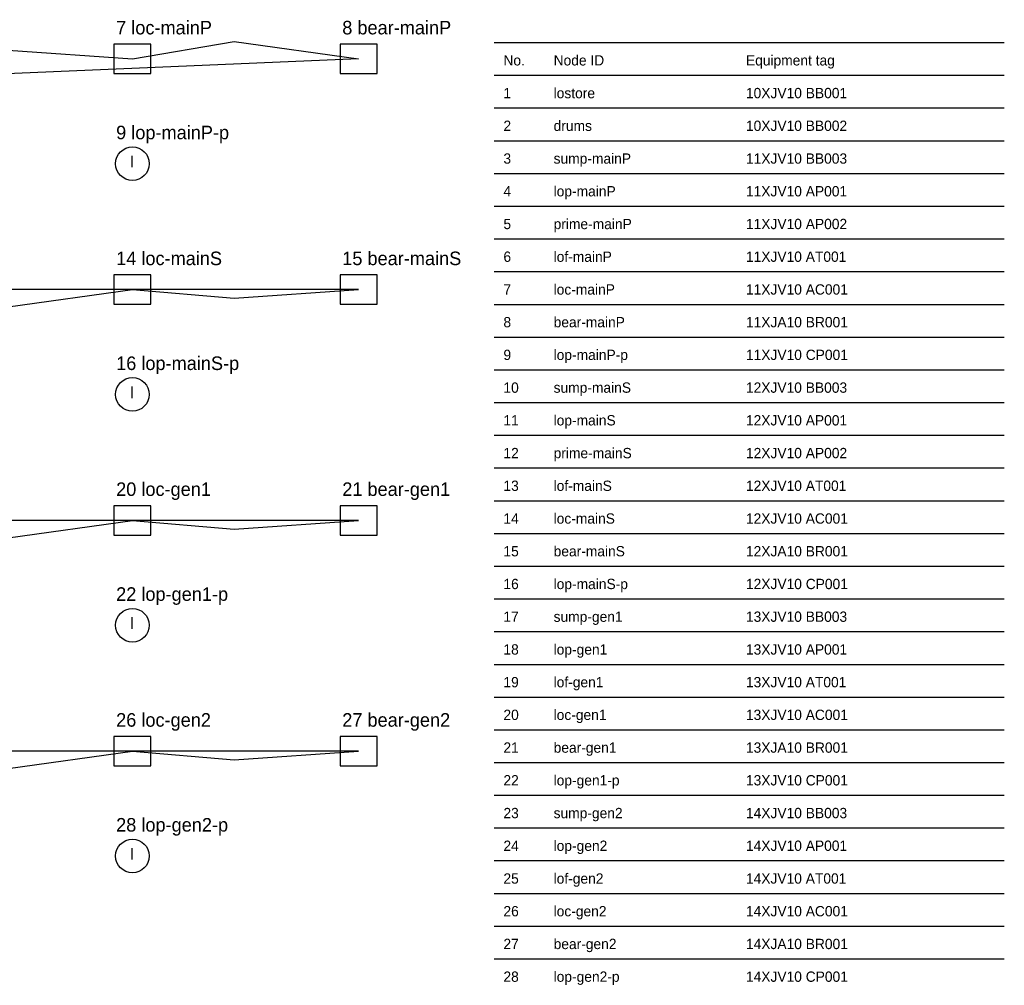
# Model space of a CAD drawing. Header units: millimetres. Extents: x 0 to 403, y -25 to 254.
# Tile 2 of 2: x 222 to 403, y 76 to 254. Entities that reach past the tile are written whole.
import ezdxf

# ---------------------------------------------------------------- set-up
doc = ezdxf.new("R2010")
doc.units = ezdxf.units.MM
for name, color, linetype in [('ANNOTATION', 7, 'Continuous'), ('EQUIPMENT', 3, 'Continuous'), ('GEOMETRY', 7, 'Continuous'), ('PIPING', 4, 'Continuous')]:
    doc.layers.add(name, color=color, linetype=linetype)

msp = doc.modelspace()

# ---------------------------------------------------------------- linework, layer by layer
at = {"layer": 'EQUIPMENT'}
for points in [[(238.93, 244.3), (245.73, 244.3), (245.73, 249.7), (238.93, 249.7)], [(280.6, 244.3), (287.4, 244.3), (287.4, 249.7), (280.6, 249.7)], [(238.93, 201.75), (245.73, 201.75), (245.73, 207.15), (238.93, 207.15)], [(280.6, 201.75), (287.4, 201.75), (287.4, 207.15), (280.6, 207.15)], [(238.93, 159.19), (245.73, 159.19), (245.73, 164.59), (238.93, 164.59)], [(280.6, 159.19), (287.4, 159.19), (287.4, 164.59), (280.6, 164.59)], [(238.93, 116.64), (245.73, 116.64), (245.73, 122.04), (238.93, 122.04)], [(280.6, 116.64), (287.4, 116.64), (287.4, 122.04), (280.6, 122.04)]]:
    msp.add_lwpolyline(points, close=True, dxfattribs=at)
for centre in [(242.33, 227.66), (242.33, 185.11), (242.33, 142.55), (242.33, 100)]:
    msp.add_circle(centre, 3.1, dxfattribs=at)
at = {"layer": 'GEOMETRY'}
for p, q in [((309, 250), (403, 250)), ((309, 243.97), (403, 243.97)), ((309, 237.93), (403, 237.93)), ((309, 231.9), (403, 231.9)), ((309, 225.86), (403, 225.86)), ((309, 219.83), (403, 219.83)), ((309, 213.79), (403, 213.79)), ((309, 207.76), (403, 207.76)), ((309, 201.72), (403, 201.72)), ((309, 195.69), (403, 195.69)), ((309, 189.66), (403, 189.66)), ((309, 183.62), (403, 183.62)), ((309, 177.59), (403, 177.59)), ((309, 171.55), (403, 171.55)), ((309, 165.52), (403, 165.52)), ((309, 159.48), (403, 159.48)), ((309, 153.45), (403, 153.45)), ((309, 147.41), (403, 147.41)), ((309, 141.38), (403, 141.38)), ((309, 135.34), (403, 135.34)), ((309, 129.31), (403, 129.31)), ((309, 123.28), (403, 123.28)), ((309, 117.24), (403, 117.24)), ((309, 111.21), (403, 111.21)), ((309, 105.17), (403, 105.17)), ((309, 99.14), (403, 99.14)), ((309, 93.1), (403, 93.1)), ((309, 87.07), (403, 87.07)), ((309, 81.03), (403, 81.03))]:
    msp.add_line(p, q, dxfattribs=at)
at = {"layer": 'PIPING'}
for points in [[(200.67, 247), (219.42, 248.6), (219.42, 248.6), (242.33, 247)], [(242.33, 247), (261.08, 250.2), (261.08, 250.2), (284, 247)], [(284, 247), (209, 243.8), (209, 243.8), (117.33, 247)], [(284, 204.45), (209, 204.45), (209, 204.45), (117.33, 204.45)], [(200.67, 204.45), (219.42, 201.25), (219.42, 201.25), (242.33, 204.45)], [(242.33, 204.45), (261.08, 202.85), (261.08, 202.85), (284, 204.45)], [(284, 161.89), (209, 161.89), (209, 161.89), (117.33, 161.89)], [(200.67, 161.89), (219.42, 158.69), (219.42, 158.69), (242.33, 161.89)], [(242.33, 161.89), (261.08, 160.29), (261.08, 160.29), (284, 161.89)], [(284, 119.34), (209, 119.34), (209, 119.34), (117.33, 119.34)], [(200.67, 119.34), (219.42, 116.14), (219.42, 116.14), (242.33, 119.34)], [(242.33, 119.34), (261.08, 117.74), (261.08, 117.74), (284, 119.34)]]:
    msp.add_lwpolyline(points, dxfattribs=at)

# ---------------------------------------------------------------- texts
at = {"layer": 'ANNOTATION'}
for s, height, p in [('7 loc-mainP', 2.5, (239.33, 251.5)), ('8 bear-mainP', 2.5, (281, 251.5)), ('No.', 1.9, (310.7, 245.77)), ('Node ID', 1.9, (319.95, 245.77)), ('Equipment tag', 1.9, (355.39, 245.77)), ('1', 1.9, (310.7, 239.73)), ('lostore', 1.9, (319.95, 239.73)), ('10XJV10 BB001', 1.9, (355.39, 239.73)), ('9 lop-mainP-p', 2.5, (239.33, 232.16)), ('2', 1.9, (310.7, 233.7)), ('drums', 1.9, (319.95, 233.7)), ('10XJV10 BB002', 1.9, (355.39, 233.7)), ('I', 2.2, (241.83, 226.96)), ('3', 1.9, (310.7, 227.66)), ('sump-mainP', 1.9, (319.95, 227.66)), ('11XJV10 BB003', 1.9, (355.39, 227.66)), ('4', 1.9, (310.7, 221.63)), ('lop-mainP', 1.9, (319.95, 221.63)), ('11XJV10 AP001', 1.9, (355.39, 221.63)), ('5', 1.9, (310.7, 215.59)), ('prime-mainP', 1.9, (319.95, 215.59)), ('11XJV10 AP002', 1.9, (355.39, 215.59)), ('14 loc-mainS', 2.5, (239.33, 208.95)), ('15 bear-mainS', 2.5, (281, 208.95)), ('6', 1.9, (310.7, 209.56)), ('lof-mainP', 1.9, (319.95, 209.56)), ('11XJV10 AT001', 1.9, (355.39, 209.56)), ('7', 1.9, (310.7, 203.52)), ('loc-mainP', 1.9, (319.95, 203.52)), ('11XJV10 AC001', 1.9, (355.39, 203.52)), ('8', 1.9, (310.7, 197.49)), ('bear-mainP', 1.9, (319.95, 197.49)), ('11XJA10 BR001', 1.9, (355.39, 197.49)), ('9', 1.9, (310.7, 191.46)), ('lop-mainP-p', 1.9, (319.95, 191.46)), ('11XJV10 CP001', 1.9, (355.39, 191.46)), ('16 lop-mainS-p', 2.5, (239.33, 189.61)), ('10', 1.9, (310.7, 185.42)), ('sump-mainS', 1.9, (319.95, 185.42)), ('12XJV10 BB003', 1.9, (355.39, 185.42)), ('I', 2.2, (241.83, 184.41)), ('lop-mainS', 1.9, (319.95, 179.39)), ('11', 1.9, (310.7, 179.39)), ('12XJV10 AP001', 1.9, (355.39, 179.39)), ('12', 1.9, (310.7, 173.35)), ('prime-mainS', 1.9, (319.95, 173.35)), ('12XJV10 AP002', 1.9, (355.39, 173.35)), ('20 loc-gen1', 2.5, (239.33, 166.39)), ('21 bear-gen1', 2.5, (281, 166.39)), ('13', 1.9, (310.7, 167.32)), ('lof-mainS', 1.9, (319.95, 167.32)), ('12XJV10 AT001', 1.9, (355.39, 167.32)), ('loc-mainS', 1.9, (319.95, 161.28)), ('14', 1.9, (310.7, 161.28)), ('12XJV10 AC001', 1.9, (355.39, 161.28)), ('15', 1.9, (310.7, 155.25)), ('bear-mainS', 1.9, (319.95, 155.25)), ('12XJA10 BR001', 1.9, (355.39, 155.25)), ('16', 1.9, (310.7, 149.21)), ('lop-mainS-p', 1.9, (319.95, 149.21)), ('12XJV10 CP001', 1.9, (355.39, 149.21)), ('22 lop-gen1-p', 2.5, (239.33, 147.05)), ('I', 2.2, (241.83, 141.85)), ('17', 1.9, (310.7, 143.18)), ('sump-gen1', 1.9, (319.95, 143.18)), ('13XJV10 BB003', 1.9, (355.39, 143.18)), ('18', 1.9, (310.7, 137.14)), ('lop-gen1', 1.9, (319.95, 137.14)), ('13XJV10 AP001', 1.9, (355.39, 137.14)), ('19', 1.9, (310.7, 131.11)), ('lof-gen1', 1.9, (319.95, 131.11)), ('13XJV10 AT001', 1.9, (355.39, 131.11)), ('loc-gen1', 1.9, (319.95, 125.08)), ('26 loc-gen2', 2.5, (239.33, 123.84)), ('27 bear-gen2', 2.5, (281, 123.84)), ('20', 1.9, (310.7, 125.08)), ('13XJV10 AC001', 1.9, (355.39, 125.08)), ('21', 1.9, (310.7, 119.04)), ('bear-gen1', 1.9, (319.95, 119.04)), ('13XJA10 BR001', 1.9, (355.39, 119.04)), ('22', 1.9, (310.7, 113.01)), ('lop-gen1-p', 1.9, (319.95, 113.01)), ('13XJV10 CP001', 1.9, (355.39, 113.01)), ('23', 1.9, (310.7, 106.97)), ('sump-gen2', 1.9, (319.95, 106.97)), ('14XJV10 BB003', 1.9, (355.39, 106.97)), ('28 lop-gen2-p', 2.5, (239.33, 104.5)), ('24', 1.9, (310.7, 100.94)), ('lop-gen2', 1.9, (319.95, 100.94)), ('14XJV10 AP001', 1.9, (355.39, 100.94)), ('I', 2.2, (241.83, 99.3)), ('25', 1.9, (310.7, 94.9)), ('lof-gen2', 1.9, (319.95, 94.9)), ('14XJV10 AT001', 1.9, (355.39, 94.9)), ('26', 1.9, (310.7, 88.87)), ('loc-gen2', 1.9, (319.95, 88.87)), ('14XJV10 AC001', 1.9, (355.39, 88.87)), ('27', 1.9, (310.7, 82.83)), ('bear-gen2', 1.9, (319.95, 82.83)), ('14XJA10 BR001', 1.9, (355.39, 82.83)), ('28', 1.9, (310.7, 76.8)), ('lop-gen2-p', 1.9, (319.95, 76.8)), ('14XJV10 CP001', 1.9, (355.39, 76.8))]:
    msp.add_text(s, height=height, dxfattribs=at).set_placement(p)

doc.saveas('drawing.dxf')
